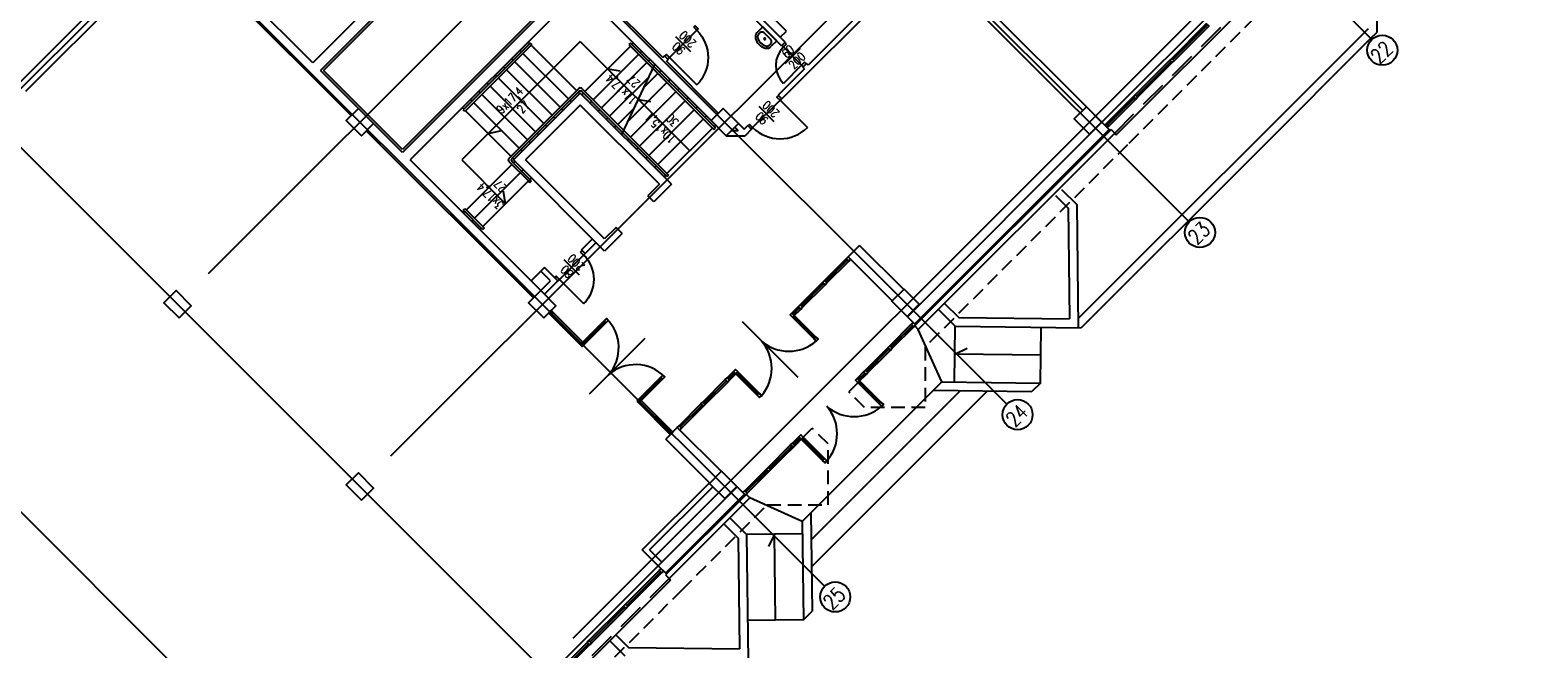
# Model space of a CAD drawing. Header units: centimetres. Extents: x -228435 to 111511, y -89367 to 428125.
# Tile 201 of 219: x -49969 to -14896, y 111798 to 126202. Entities that reach past the tile are written whole.
import ezdxf

# ---------------------------------------------------------------- set-up
doc = ezdxf.new("R2010")
doc.units = ezdxf.units.CM
doc.header["$LTSCALE"] = 50
doc.linetypes.add('DASHDOT2', pattern=[12.7, 6.35, -3.175, 0, -3.175])
doc.linetypes.add('HIDDEN', pattern=[9.525, 6.35, -3.175])
doc.layers.get('0').update_dxf_attribs({"color": 8})
for name, color, linetype in [('ARCH_INFO_ETYK_DRZWI_IST', 8, 'Continuous'), ('ARCH_INFO_OPISY_IST', 8, 'Continuous'), ('ARCH_INFO_OSIE_IST', 8, 'DASHDOT2'), ('ARCH_INFO_OSIE_OPISY_IST', 8, 'Continuous'), ('ARCH_INFO_SCHODY_IST', 8, 'Continuous'), ('ARCH_MUROWANE_IST', 8, 'Continuous'), ('ARCH_NIEWIDOK_IST', 8, 'HIDDEN'), ('ARCH_SCHODY_IST', 8, 'Continuous'), ('ARCH_WIDOK_IST', 8, 'Continuous'), ('ARCH_WYPOSAŻENIE_SANITARNE_IST', 8, 'Continuous'), ('ARCH_ŚLUSARKA_DRZWI_IST', 8, 'Continuous'), ('ARCH_ŚLUSARKA_OKNA_IST', 8, 'Continuous'), ('ARCH_ŻELBET_IST', 8, 'Continuous'), ('Osie rzutów$0$ARCH_INFO_OSIE_OPISY_IST', 8, 'Continuous')]:
    doc.layers.add(name, color=color, linetype=linetype)
doc.styles.add('ROMANS-250-CM', font='romans.shx', dxfattribs={"width": 0.8, "height": 50})
doc.styles.add('ROMANS-50-CM', font='romans.shx', dxfattribs={"width": 0.8, "height": 10})

# ---------------------------------------------------------------- blocks, each defined once
blk = doc.blocks.new('umywalka')
at = {"ltscale": 0.3}
for p, q in [((0, -23), (0, 23)), ((0, 23), (17.8, 23)), ((7.2, -9.1), (7.2, 9.1)), ((7.2, 9.1), (7.2, 9.1)), ((14.3, 18), (17.8, 18)), ((0, -23), (17.8, -23)), ((14.3, -18), (17.8, -18))]:
    blk.add_line(p, q, dxfattribs=at)
for points in [[(7.2, 9.1), (7.3, 10.8), (7.7, 12.5), (8.4, 14), (9.3, 15.4), (10.3, 16.5), (11.5, 17.3), (12.9, 17.8), (14.3, 18)], [(17.8, 23), (19.8, 22.9), (21.7, 22.5), (23.6, 21.9), (25.4, 21), (27, 20), (28.4, 18.7), (29.7, 17.3), (30.8, 15.7)], [(17.8, 18), (19.1, 17.9), (20.3, 17.7), (21.5, 17.3), (22.6, 16.7), (23.7, 16.1), (24.6, 15.3), (25.4, 14.4), (26.1, 13.3)], [(26.1, 13.3), (27.7, 10.2), (28.8, 6.9), (29.5, 3.5), (29.7, 0), (29.5, -3.5), (28.8, -6.9), (27.7, -10.2), (26.1, -13.3)], [(30.8, 15.7), (32.6, 12), (33.9, 8.1), (34.7, 4.1), (35, 0), (34.7, -4.1), (33.9, -8.1), (32.6, -12), (30.8, -15.7)], [(14.3, -18), (12.9, -17.8), (11.5, -17.3), (10.3, -16.5), (9.3, -15.4), (8.4, -14), (7.7, -12.5), (7.3, -10.8), (7.2, -9.1)], [(26.1, -13.3), (25.4, -14.4), (24.6, -15.3), (23.7, -16.1), (22.6, -16.7), (21.5, -17.3), (20.3, -17.7), (19.1, -17.9), (17.8, -18)], [(30.8, -15.7), (29.7, -17.3), (28.4, -18.7), (27, -20), (25.4, -21), (23.6, -21.9), (21.7, -22.5), (19.8, -22.9), (17.8, -23)]]:
    blk.add_lwpolyline(points, dxfattribs=at)
blk.add_circle((16.1, 0), 1.75, dxfattribs=at)
blk = doc.blocks.new('DRZWI60')
at = {"color": 0}
blk.add_line((-30, 0), (-30, 60), dxfattribs=at)
at = {"color": 0, "lineweight": -3}
for p, q in [((-30, 0), (30, 0)), ((0, -25), (0, 25))]:
    blk.add_line(p, q, dxfattribs=at)
for points in [[(-35, -10), (-30, -10), (-30, 0), (-35, 0)], [(30, -10), (35, -10), (35, 0), (30, 0)]]:
    blk.add_lwpolyline(points, close=True, dxfattribs=at)
blk.add_arc((-30, 0), 60, 0, 90, dxfattribs=at)
blk = doc.blocks.new('DRZWI90')
blk.add_line((-45, 0), (-45, 90))
at = {"lineweight": -3}
for p, q in [((45, 0), (-45, 0)), ((0, -25), (0, 25))]:
    blk.add_line(p, q, dxfattribs=at)
for points in [[(-50, -10), (-45, -10), (-45, 0), (-50, 0)], [(45, -10), (50, -10), (50, 0), (45, 0)]]:
    blk.add_lwpolyline(points, close=True, dxfattribs=at)
blk.add_arc((-45, 0), 90, 0, 90, dxfattribs=at)
blk = doc.blocks.new('DRZWI80')
blk.add_line((-40, 0), (-40, 80))
at = {"lineweight": -3}
for p, q in [((40, 0), (-40, 0)), ((0, -25), (0, 25))]:
    blk.add_line(p, q, dxfattribs=at)
for points in [[(-45, -10), (-40, -10), (-40, 0), (-45, 0)], [(40, -10), (45, -10), (45, 0), (40, 0)]]:
    blk.add_lwpolyline(points, close=True, dxfattribs=at)
blk.add_arc((-40, 0), 80, 0, 90, dxfattribs=at)
blk = doc.blocks.new('Osie rzutów')
at = {"layer": 'ARCH_INFO_OSIE_IST', "ltscale": 10}
for p, q in [((8021.7, 19314.5), (10237.9, 17098.3)), ((9351.6, 19222.2), (5514.5, 15385)), ((7597.4, 18890.2), (9813.6, 16674)), ((9775.9, 18797.9), (6114.5, 15136.5)), ((7173.2, 18465.9), (9389.4, 16249.7)), ((10200.1, 18373.7), (6968.5, 15142)), ((6748.9, 18041.7), (8965.1, 15825.5)), ((10624.4, 17949.4), (7283.1, 14608.1)), ((6324.6, 17617.4), (8540.8, 15401.2)), ((5900.4, 17193.2), (8116.6, 14977))]:
    blk.add_line(p, q, dxfattribs=at)
at = {"layer": 'ARCH_INFO_OSIE_OPISY_IST'}
for centre in [(10262.6, 17073.5), (9838.4, 16649.3), (9414.1, 16225), (9414.1, 16225), (8989.9, 15800.7)]:
    blk.add_circle(centre, 35, dxfattribs=at)
at = {"layer": 'ARCH_INFO_OSIE_OPISY_IST', "style": 'ROMANS-250-CM', "width": 0.8}
for s, p in [('22', (10256.2, 17039.1)), ('23', (9831.5, 16618.3)), ('24', (9407.9, 16193.8)), ('25', (8982.9, 15768.4))]:
    blk.add_text(s, height=35, rotation=45, dxfattribs=at).set_placement(p)

msp = doc.modelspace()

# ---------------------------------------------------------------- linework, layer by layer
at = {"layer": 'ARCH_INFO_OPISY_IST'}
for p, q in [((-28460.23262, 118661.4954, 630), (-28172.34124, 118800.21196, 630)), ((-26460.38502, 118636.80592, 630), (-28460.23262, 118661.4954, 630)), ((-32653.01059, 114468.71743, 630), (-32791.72715, 114180.82605, 630)), ((-32628.32111, 112468.86983, 630), (-32653.01059, 114468.71743, 630))]:
    msp.add_line(p, q, dxfattribs=at)
at = {"layer": 'ARCH_INFO_SCHODY_IST'}
for p, q in [((-37170.83515, 125937.03641, 630), (-39928.5516, 123179.31996, 630)), ((-37170.83515, 125937.03641, 630), (-34625.25074, 123391.45199, 630)), ((-36534.43905, 125300.6403, 630), (-36242.23944, 125254.51482, 630)), ((-35819.33243, 124585.53369, 630), (-35527.13282, 124539.40821, 630)), ((-39313.3687, 123794.50286, 630), (-38999.95588, 123861.84155, 630)), ((-39928.5516, 123179.31996, 630), (-38910.31783, 122161.08619, 630)), ((-38910.31783, 122161.08619, 630), (-38956.44331, 122453.2858, 630))]:
    msp.add_line(p, q, dxfattribs=at)
at = {"layer": 'ARCH_MUROWANE_IST', "ltscale": 4}
for p, q in [((-39433.57685, 129401.85963, 630), (-43393.37482, 125442.06166, 630)), ((-39256.80015, 129225.08294, 630), (-43216.59813, 125265.28496, 630)), ((-43393.37482, 125442.06166, 630), (-46815.77164, 128864.45848, 630)), ((-42502.42028, 124211.69586, 630), (-46391.50758, 128100.78316, 630)), ((-35254.57577, 125562.26981, 630), (-37800.16018, 128107.85422, 630)), ((-25036.88278, 124056.13237, 630), (-29251.2392, 128270.48878, 630)), ((-25482.36006, 124331.90401, 630), (-29116.88891, 127966.43287, 630)), ((-37347.61184, 127315.89463, 630), (-41307.40982, 123356.09665, 630)), ((-47954.21356, 127245.18395, 630), (-50817.99603, 124381.40149, 630)), ((-47869.36075, 127160.33114, 630), (-50733.14321, 124296.54867, 630)), ((-37170.83515, 127139.11793, 630), (-41130.63312, 123179.31996, 630)), ((-34130.27599, 124098.55877, 630), (-37170.83515, 127139.11793, 630)), ((-32489.78826, 125838.04146, 630), (-33649.44338, 126997.69658, 630)), ((-32404.93544, 125922.89427, 630), (-33564.59057, 127082.54939, 630)), ((-32376.65471, 126177.45625, 630), (-33423.16921, 127223.97075, 630)), ((-30106.83841, 126976.48337, 630), (-32482.71719, 124600.60459, 630)), ((-30806.87412, 126446.15329, 630), (-31867.53429, 125385.49312, 630)), ((-32518.07606, 126036.03489, 630), (-32376.65471, 126177.45625, 630)), ((-32489.78826, 125838.04146, 630), (-32404.93544, 125922.89427, 630)), ((-35254.57577, 125562.26981, 630), (-35212.14937, 125604.69622, 630)), ((-35212.14937, 125604.69622, 630), (-35254.57577, 125562.26981, 630)), ((-35212.14937, 125604.69622, 630), (-35127.29655, 125519.8434, 630)), ((-32482.71719, 125845.11252, 630), (-32489.78826, 125838.04146, 630)), ((-41307.40982, 123356.09665, 630), (-43216.59813, 125265.28496, 630)), ((-35127.29655, 125519.8434, 630), (-35169.72296, 125477.417, 630)), ((-33960.57036, 124268.2644, 630), (-35169.72296, 125477.417, 630)), ((-31952.3871, 125300.6403, 630), (-32567.57, 124685.4574, 630)), ((-31994.81351, 125343.06671, 630), (-31909.9607, 125427.91952, 630)), ((-31952.3871, 125300.6403, 630), (-31994.81351, 125343.06671, 630)), ((-31867.53429, 125385.49312, 630), (-31909.9607, 125427.91952, 630)), ((-32567.57, 124685.4574, 630), (-32482.71719, 124600.60459, 630)), ((-38259.77959, 119969.05517, 630), (-42148.86689, 123858.14247, 630)), ((-33656.7226, 123865.00538, 630), (-33500.7428, 123865.00538, 630)), ((-33578.7327, 123942.99528, 630), (-33500.7428, 123865.00538, 630)), ((-33493.87989, 124027.8481, 630), (-33359.5296, 123893.49781, 630)), ((-33359.5296, 123893.49781, 630), (-33274.67678, 123978.35062, 630)), ((-33274.67678, 123978.35062, 630), (-33359.5296, 123893.49781, 630)), ((-33189.82397, 123893.49781, 630), (-33338.3164, 123745.00538, 630)), ((-33274.67678, 123978.35062, 630), (-33189.82397, 123893.49781, 630)), ((-25036.88278, 124056.13237, 630), (-29555.29512, 119537.72004, 630)), ((-24867.17716, 123886.42674, 630), (-29385.58949, 119368.01441, 630)), ((-24824.75075, 123886.42674, 630), (-29371.44735, 119339.73014, 630)), ((-24845.96395, 123865.21354, 630), (-25036.88278, 124056.13237, 630)), ((-24824.75075, 123886.42674, 630), (-24739.89794, 123801.57393, 630)), ((-33776.7226, 123745.00538, 630), (-33338.3164, 123745.00538, 630)), ((-24739.89794, 123801.57393, 630), (-29300.73667, 119240.73519, 630)), ((-38090.07396, 120138.7608, 630), (-41130.63312, 123179.31996, 630)), ((-39440.64792, 121630.75611, 630), (-39405.29258, 121595.40077, 630)), ((-37142.55088, 121086.28389, 630), (-36887.99244, 121340.84233, 630)), ((-37057.69806, 121001.43107, 630), (-37142.55088, 121086.28389, 630)), ((-37057.69806, 121001.43107, 630), (-36803.13962, 121255.98951, 630)), ((-30941.22441, 120923.64933, 630), (-30672.52383, 121192.3499, 630)), ((-29647.219, 120167.04507, 630), (-30672.52383, 121192.3499, 630)), ((-38005.22115, 120676.16195, 630), (-38316.34813, 120365.03497, 630)), ((-37694.09417, 120365.03497, 630), (-38005.22115, 120676.16195, 630)), ((-29915.91957, 119898.34449, 630), (-30941.22441, 120923.64933, 630)), ((-37863.79979, 120365.03497, 630), (-38090.07396, 120591.30914, 630)), ((-38090.07396, 120138.7608, 630), (-37863.79979, 120365.03497, 630)), ((-38005.22115, 120053.90799, 630), (-37694.09417, 120365.03497, 630)), ((-29562.36618, 119530.64897, 630), (-29371.44735, 119339.73014, 630)), ((-29371.44735, 119339.73014, 630), (-29392.66056, 119318.51693, 630)), ((-29392.66056, 119318.51693, 630), (-29307.80774, 119233.66412, 630)), ((-29364.37628, 119346.80121, 630), (-29385.58949, 119325.588, 630)), ((-34915.16452, 116949.70922, 630), (-35183.86509, 116681.00864, 630)), ((-33889.85968, 115924.40438, 630), (-34915.16452, 116949.70922, 630)), ((-34158.56026, 115655.70381, 630), (-35183.86509, 116681.00864, 630)), ((-35728.33732, 114100.06889, 630), (-34172.7024, 115655.70381, 630)), ((-35558.63169, 114100.06889, 630), (-34087.84958, 115570.85099, 630)), ((-33522.16416, 115570.85099, 630), (-35360.64179, 113732.37336, 630)), ((-33352.45853, 115401.14537, 630), (-35190.93616, 113562.66773, 630)), ((-33522.16416, 115570.85099, 630), (-33331.24533, 115379.93216, 630)), ((-33331.24533, 115379.93216, 630), (-33310.03212, 115401.14537, 630)), ((-33310.03212, 115401.14537, 630), (-33225.17931, 115316.29255, 630)), ((-33331.24533, 115379.93216, 630), (-35190.93616, 113520.24133, 630)), ((-33225.17931, 115316.29255, 630), (-35106.08335, 113435.38851, 630)), ((-33911.07289, 115181.94226, 630), (-33995.9257, 115097.08945, 630)), ((-33812.07794, 115295.07935, 630), (-33805.00687, 115288.00828, 630)), ((-35360.64179, 113732.37336, 630), (-35728.33732, 114100.06889, 630)), ((-35558.63169, 114100.06889, 630), (-35275.78898, 113817.22618, 630)), ((-35169.72296, 113541.45453, 630), (-35360.64179, 113732.37336, 630)), ((-35190.93616, 113520.24133, 630), (-35106.08335, 113435.38851, 630)), ((-35106.08335, 113435.38851, 630), (-35070.72801, 113400.03318, 630))]:
    msp.add_line(p, q, dxfattribs=at)
at = {"layer": 'ARCH_NIEWIDOK_IST'}
for p, q in [((-20483.11511, 127492.67132, 630), (-24442.91309, 123532.87335, 630)), ((-24442.91309, 123532.87335, 630), (-29145.17318, 118830.61325, 630)), ((-29385.58949, 119325.588, 630), (-30927.08227, 117784.09522, 630)), ((-29145.17318, 118830.61325, 630), (-29145.17318, 117416.39969, 630)), ((-30559.38675, 117416.39969, 630), (-30927.08227, 117784.09522, 630)), ((-29145.17318, 117416.39969, 630), (-30559.38675, 117416.39969, 630)), ((-33317.10319, 115394.0743, 630), (-31775.61041, 116935.56708, 630)), ((-31407.91352, 116567.87019, 630), (-31775.61041, 116935.56708, 630)), ((-31407.91352, 115153.65663, 630), (-31407.91352, 116567.87019, 630)), ((-34802.02836, 113173.75993, 630), (-32822.12708, 115153.65663, 630)), ((-32822.12708, 115153.65663, 630), (-31407.91352, 115153.65663, 630)), ((-34802.02836, 113173.75993, 630), (-41413.47676, 106562.31153, 630))]:
    msp.add_line(p, q, dxfattribs=at)
at = {"layer": 'ARCH_NIEWIDOK_IST', "ltscale": 2}
for p, q in [((-24739.89794, 123801.57393, 630), (-21529.63315, 127011.83871, 630)), ((-35106.08335, 113435.38851, 630), (-41696.31855, 106845.15331, 630))]:
    msp.add_line(p, q, dxfattribs=at)
at = {"layer": 'ARCH_SCHODY_IST'}
for p, q in [((-38387.05881, 125922.89427, 630), (-38351.70347, 125887.53893, 630)), ((-38337.56134, 125901.68107, 630), (-39893.19626, 124346.04615, 630)), ((-38302.206, 125866.32573, 630), (-39857.84092, 124310.69081, 630)), ((-38577.97764, 125731.97544, 630), (-38542.6223, 125696.6201, 630)), ((-38507.26697, 125661.26476, 630), (-37446.60679, 124600.60459, 630)), ((-38302.206, 125866.32573, 630), (-38337.56134, 125901.68107, 630)), ((-38316.34813, 125852.18359, 630), (-37255.68796, 124791.52342, 630)), ((-37064.76913, 124770.31022, 630), (-36004.10896, 125830.97039, 630)), ((-36873.8503, 124579.39139, 630), (-35813.19013, 125640.05156, 630)), ((-36004.10896, 125901.68107, 630), (-36039.4643, 125866.32573, 630)), ((-36039.4643, 125866.32573, 630), (-34094.92065, 123921.78208, 630)), ((-35968.75362, 125866.32573, 630), (-36004.10896, 125901.68107, 630)), ((-35968.75362, 125866.32573, 630), (-35933.39828, 125901.68107, 630)), ((-35968.75362, 125866.32573, 630), (-35933.39828, 125901.68107, 630)), ((-34059.56531, 123957.13742, 630), (-35968.75362, 125866.32573, 630)), ((-35777.83479, 125675.4069, 630), (-35742.47945, 125710.76224, 630)), ((-38959.81531, 125350.13778, 630), (-38924.45997, 125314.78244, 630)), ((-38889.10463, 125279.4271, 630), (-37828.44446, 124218.76693, 630)), ((-38768.89647, 125541.05661, 630), (-38733.54114, 125505.70127, 630)), ((-38698.1858, 125470.34593, 630), (-37637.52562, 124409.68576, 630)), ((-36682.93147, 124388.47255, 630), (-35622.2713, 125449.13273, 630)), ((-36205.15056, 123769.27029, 630), (-35433.5143, 125401.79708, 630)), ((-35586.91596, 125484.48807, 630), (-35551.56062, 125519.8434, 630)), ((-35332.35752, 125229.92962, 630), (-35297.00218, 125265.28496, 630)), ((-35332.35752, 125229.92962, 630), (-35297.00218, 125265.28496, 630)), ((-39341.65297, 124968.30012, 630), (-39306.29763, 124932.94478, 630)), ((-39270.94229, 124897.58944, 630), (-38210.28212, 123836.92927, 630)), ((-39150.73414, 125159.21895, 630), (-39115.3788, 125123.86361, 630)), ((-39080.02346, 125088.50827, 630), (-38019.36329, 124027.8481, 630)), ((-36492.01264, 124197.55372, 630), (-35564.14896, 125125.4174, 630)), ((-36058.51008, 124079.51299, 630), (-35155.58082, 124982.44225, 630)), ((-35678.2323, 124884.05484, 630), (-35367.71286, 125194.57429, 630)), ((-35120.22548, 125017.79759, 630), (-35084.87014, 125053.15293, 630)), ((-35120.22548, 125017.79759, 630), (-35084.87014, 125053.15293, 630)), ((-39723.49063, 124586.46245, 630), (-39688.13529, 124551.10711, 630)), ((-39652.77995, 124515.75178, 630), (-38592.11978, 123455.0916, 630)), ((-39532.5718, 124777.38128, 630), (-39497.21646, 124742.02595, 630)), ((-39461.86112, 124706.67061, 630), (-38401.20095, 123646.01043, 630)), ((-37206.19049, 124841.02089, 630), (-38832.53609, 123214.6753, 630)), ((-37206.19049, 124770.31022, 630), (-38761.82541, 123214.6753, 630)), ((-37411.25145, 124565.24925, 630), (-37375.89612, 124529.89391, 630)), ((-37220.33262, 124756.16808, 630), (-37184.97728, 124720.81274, 630)), ((-37170.83515, 124734.95488, 630), (-37135.47981, 124699.59954, 630)), ((-37170.83515, 124734.95488, 630), (-37135.47981, 124699.59954, 630)), ((-37170.83515, 124734.95488, 630), (-37135.47981, 124699.59954, 630)), ((-37135.47981, 124841.02089, 630), (-35155.58082, 122861.12191, 630)), ((-37100.12447, 124734.95488, 630), (-37135.47981, 124770.31022, 630)), ((-36675.8604, 124310.69081, 630), (-37135.47981, 124770.31022, 630)), ((-37135.47981, 124699.59954, 630), (-37100.12447, 124734.95488, 630)), ((-37135.47981, 124699.59954, 630), (-37100.12447, 124734.95488, 630)), ((-36944.56098, 124508.68071, 630), (-36909.20564, 124544.03605, 630)), ((-36004.10896, 123709.65005, 630), (-34943.44879, 124770.31022, 630)), ((-35791.97693, 123497.51801, 630), (-34731.31675, 124558.17818, 630)), ((-34908.09345, 124805.66556, 630), (-34872.73811, 124841.02089, 630)), ((-34908.09345, 124805.66556, 630), (-34872.73811, 124841.02089, 630)), ((-34695.96142, 124593.53352, 630), (-34660.60608, 124628.88886, 630)), ((-34695.96142, 124593.53352, 630), (-34660.60608, 124628.88886, 630)), ((-39914.40946, 124395.54362, 630), (-39879.05412, 124360.18828, 630)), ((-39857.84092, 124310.69081, 630), (-39893.19626, 124346.04615, 630)), ((-39843.69878, 124324.83294, 630), (-38783.03861, 123264.17277, 630)), ((-37793.08912, 124183.41159, 630), (-37757.73378, 124148.05625, 630)), ((-37602.17029, 124374.33042, 630), (-37566.81495, 124338.97508, 630)), ((-36753.64215, 124317.76188, 630), (-36718.28681, 124353.11722, 630)), ((-35190.93616, 122825.76657, 630), (-36675.8604, 124310.69081, 630)), ((-36562.72332, 124126.84305, 630), (-36527.36798, 124162.19838, 630)), ((-36301.09381, 124006.63489, 630), (-35906.39897, 124401.32973, 630)), ((-35579.84489, 123285.38598, 630), (-34519.18472, 124346.04615, 630)), ((-34483.82938, 124381.40149, 630), (-34448.47404, 124416.75683, 630)), ((-34483.82938, 124381.40149, 630), (-34448.47404, 124416.75683, 630)), ((-34271.69735, 124169.26945, 630), (-34236.34201, 124204.62479, 630)), ((-34271.69735, 124169.26945, 630), (-34236.34201, 124204.62479, 630)), ((-37984.00795, 123992.49276, 630), (-37948.65261, 123957.13742, 630)), ((-36371.80449, 123935.92421, 630), (-36336.44915, 123971.27955, 630)), ((-35367.71286, 123073.25394, 630), (-34307.05269, 124133.91411, 630)), ((-35155.58082, 122861.12191, 630), (-34094.92065, 123921.78208, 630)), ((-34094.92065, 123921.78208, 630), (-34059.56531, 123886.42674, 630)), ((-34024.20997, 123992.49276, 630), (-34059.56531, 123957.13742, 630)), ((-34059.56531, 123957.13742, 630), (-34024.20997, 123992.49276, 630)), ((-34059.56531, 123957.13742, 630), (-34024.20997, 123992.49276, 630)), ((-34024.20997, 123921.78208, 630), (-34059.56531, 123957.13742, 630)), ((-34059.56531, 123886.42674, 630), (-34024.20997, 123921.78208, 630)), ((-38365.84561, 123610.6551, 630), (-38330.49027, 123575.29976, 630)), ((-38174.92678, 123801.57393, 630), (-38139.57144, 123766.21859, 630)), ((-36074.81964, 123638.93937, 630), (-36039.4643, 123674.29471, 630)), ((-36074.81964, 123638.93937, 630), (-36039.4643, 123674.29471, 630)), ((-35862.6876, 123426.80733, 630), (-35827.33227, 123462.16267, 630)), ((-35862.6876, 123426.80733, 630), (-35827.33227, 123462.16267, 630)), ((-38832.53609, 123143.96462, 630), (-38379.98775, 122691.41628, 630)), ((-38344.63241, 122726.77162, 630), (-38761.82541, 123143.96462, 630)), ((-38726.47007, 123108.60928, 630), (-38761.82541, 123143.96462, 630)), ((-38747.68327, 123228.81743, 630), (-38712.32793, 123193.46209, 630)), ((-38691.11473, 123143.96462, 630), (-38726.47007, 123108.60928, 630)), ((-38556.76444, 123419.73626, 630), (-38521.4091, 123384.38093, 630)), ((-35650.55557, 123214.6753, 630), (-35615.20023, 123250.03064, 630)), ((-35650.55557, 123214.6753, 630), (-35615.20023, 123250.03064, 630)), ((-38761.82541, 123073.25394, 630), (-39822.48558, 122012.59377, 630)), ((-38570.90658, 122882.33511, 630), (-39631.56675, 121821.67494, 630)), ((-38500.1959, 122953.04579, 630), (-38535.55124, 122917.69045, 630)), ((-38309.27707, 122762.12696, 630), (-38344.63241, 122726.77162, 630)), ((-35438.42354, 123002.54326, 630), (-35403.0682, 123037.8986, 630)), ((-35438.42354, 123002.54326, 630), (-35403.0682, 123037.8986, 630)), ((-35226.2915, 122790.41123, 630), (-35190.93616, 122825.76657, 630)), ((-35226.2915, 122790.41123, 630), (-35190.93616, 122825.76657, 630)), ((-35226.2915, 122790.41123, 630), (-35190.93616, 122825.76657, 630)), ((-35155.58082, 122790.41123, 630), (-35190.93616, 122825.76657, 630)), ((-35155.58082, 122861.12191, 630), (-35120.22548, 122825.76657, 630)), ((-35120.22548, 122825.76657, 630), (-35155.58082, 122790.41123, 630)), ((-38379.98775, 122691.41628, 630), (-39440.64792, 121630.75611, 630)), ((-38379.98775, 122691.41628, 630), (-38344.63241, 122656.06094, 630)), ((-38309.27707, 122691.41628, 630), (-38344.63241, 122726.77162, 630)), ((-38344.63241, 122656.06094, 630), (-38309.27707, 122691.41628, 630)), ((-39893.19626, 122012.59377, 630), (-39857.84092, 122047.94911, 630)), ((-39857.84092, 121977.23843, 630), (-39893.19626, 122012.59377, 630)), ((-39857.84092, 121977.23843, 630), (-39893.19626, 121941.88309, 630)), ((-39857.84092, 121977.23843, 630), (-39893.19626, 121941.88309, 630)), ((-39857.84092, 122047.94911, 630), (-39440.64792, 121630.75611, 630)), ((-39476.00326, 121595.40077, 630), (-39857.84092, 121977.23843, 630)), ((-39666.92209, 121786.3196, 630), (-39702.27743, 121750.96426, 630)), ((-39476.00326, 121595.40077, 630), (-39511.3586, 121560.04543, 630)), ((-39440.64792, 121560.04543, 630), (-39476.00326, 121595.40077, 630)), ((-39440.64792, 121630.75611, 630), (-39405.29258, 121595.40077, 630)), ((-39405.29258, 121595.40077, 630), (-39440.64792, 121560.04543, 630))]:
    msp.add_line(p, q, dxfattribs=at)
for centre, start, end in [((-37170.83515, 124805.66556, 630), 45, 135), ((-37170.83515, 124734.95488, 630), 45, 135), ((-38797.18075, 123179.31996, 630), 135, 225), ((-38726.47007, 123179.31996, 630), 135, 225)]:
    msp.add_arc(centre, 50, start, end, dxfattribs=at)
at = {"layer": 'ARCH_WIDOK_IST'}
for p, q in [((-39256.80015, 129154.37226, 630), (-43145.88745, 125265.28496, 630)), ((-18644.63748, 129260.43828, 630), (-18644.63748, 126149.16844, 630)), ((-37418.32252, 127315.89463, 630), (-41307.40982, 123426.80733, 630)), ((-25036.88278, 124056.13237, 630), (-21784.19159, 127308.82356, 630)), ((-24704.5426, 123766.21859, 630), (-21494.27781, 126976.48337, 630)), ((-18844.63748, 126232.01115, 630), (-25591.01305, 119485.63559, 630)), ((-21366.99859, 123426.80733, 630), (-18786.05884, 126007.74708, 630)), ((-18786.05884, 126007.74708, 630), (-18644.63748, 126149.16844, 630)), ((-41307.40982, 123426.80733, 630), (-43145.88745, 125265.28496, 630)), ((-37170.83515, 124734.95488, 630), (-38726.47007, 123179.31996, 630)), ((-37170.83515, 124734.95488, 630), (-38726.47007, 123179.31996, 630)), ((-35049.51481, 122613.63453, 630), (-37170.83515, 124734.95488, 630)), ((-37170.83515, 124452.11217, 630), (-38443.62736, 123179.31996, 630)), ((-35332.35752, 122613.63453, 630), (-37170.83515, 124452.11217, 630)), ((-24739.89794, 123801.57393, 630), (-24704.5426, 123766.21859, 630)), ((-36605.14972, 121057.99962, 630), (-38726.47007, 123179.31996, 630)), ((-36605.14972, 121340.84233, 630), (-38443.62736, 123179.31996, 630)), ((-21366.99859, 123426.80733, 630), (-25518.57772, 119275.2282, 630)), ((-35332.35752, 122613.63453, 630), (-35601.0581, 122344.93396, 630)), ((-35049.51481, 122613.63453, 630), (-35459.63674, 122203.5126, 630)), ((-25977.3348, 122493.42638, 630), (-25623.78141, 122139.87299, 630)), ((-35459.63674, 122203.5126, 630), (-35601.0581, 122344.93396, 630)), ((-26118.75616, 122352.00503, 630), (-25822.76131, 122056.01018, 630)), ((-25822.76131, 122056.01018, 630), (-25790.9415, 119478.60596, 630)), ((-25623.78141, 122139.87299, 630), (-25588.42607, 119276.09053, 630)), ((-36336.44915, 121609.5429, 630), (-36605.14972, 121340.84233, 630)), ((-36195.02779, 121468.12155, 630), (-36605.14972, 121057.99962, 630)), ((-36195.02779, 121468.12155, 630), (-36336.44915, 121609.5429, 630)), ((-28841.11727, 119700.3546, 630), (-28452.20854, 119311.44587, 630)), ((-28699.69591, 119841.77595, 630), (-28368.34572, 119510.42576, 630)), ((-28468.2567, 118011.54492, 630), (-28452.20854, 119311.44587, 630)), ((-28452.20854, 119311.44587, 630), (-25518.57772, 119275.2282, 630)), ((-28368.34572, 119510.42576, 630), (-25790.9415, 119478.60596, 630)), ((-26468.4091, 117986.85545, 630), (-26452.36094, 119286.75639, 630)), ((-25788.4718, 119278.56023, 630), (-25788.41083, 119273.62158, 630)), ((-28758.5758, 118015.12911, 630), (-29307.80774, 119233.66412, 630)), ((-30382.61005, 116391.09486, 630), (-28758.5758, 118015.12911, 630)), ((-28758.5758, 118015.12911, 630), (-26468.4091, 117986.85545, 630)), ((-26468.4091, 117986.85545, 630), (-26665.98513, 117789.27942, 630)), ((-30064.412, 116072.89681, 630), (-28327.51665, 117809.79215, 630)), ((-29746.21395, 115754.69876, 630), (-27698.88148, 117802.03122, 630)), ((-28956.15183, 117817.55308, 630), (-26665.98513, 117789.27942, 630)), ((-30382.61005, 116391.09486, 630), (-32006.6443, 114767.06061, 630)), ((-30064.412, 116072.89681, 630), (-31801.30734, 114336.00146, 630)), ((-29746.21395, 115754.69876, 630), (-31793.54641, 113707.36629, 630)), ((-32006.6443, 114767.06061, 630), (-33225.17931, 115316.29255, 630)), ((-33833.29114, 114708.18072, 630), (-33501.94095, 114376.83053, 630)), ((-33691.86979, 114849.60208, 630), (-33302.96106, 114460.69335, 630)), ((-32006.6443, 114767.06061, 630), (-31978.37064, 112476.89391, 630)), ((-31809.06827, 114964.63664, 630), (-31780.79461, 112674.46994, 630)), ((-33501.94095, 114376.83053, 630), (-33470.12115, 111799.42631, 630)), ((-32003.06012, 114476.74151, 630), (-33302.96106, 114460.69335, 630)), ((-33302.96106, 114460.69335, 630), (-33266.74339, 111527.06253, 630)), ((-35360.64179, 113732.37336, 630), (-42007.44553, 107085.56962, 630)), ((-35070.72801, 113400.03318, 630), (-41660.96321, 106809.79797, 630)), ((-31978.37064, 112476.89391, 630), (-31780.79461, 112674.46994, 630)), ((-31978.37064, 112476.89391, 630), (-33278.27158, 112460.84575, 630)), ((-36484.94157, 111985.81961, 630), (-36131.38818, 111632.26622, 630)), ((-36343.52022, 112127.24097, 630), (-36047.52537, 111831.24612, 630)), ((-36047.52537, 111831.24612, 630), (-33470.12115, 111799.42631, 630))]:
    msp.add_line(p, q, dxfattribs=at)
at = {"layer": 'ARCH_ŚLUSARKA_DRZWI_IST'}
for p, q in [((-32105.61507, 118114.09988, 630), (-33400.18546, 119408.67027, 630)), ((-35669.43324, 119023.86762, 630), (-36964.00363, 117729.29722, 630))]:
    msp.add_line(p, q, dxfattribs=at)
for centre, radius, start, end in [((-37230.46816, 118808.3888, 630), 952.92031, 318.181242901, 45.513977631), ((-33682.87094, 118328.56744, 630), 965.7358, 318.778224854, 41.221775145), ((-32320.08263, 119691.35575, 630), 965.7358, 228.778224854, 311.221775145), ((-35884.91206, 117462.8327, 630), 952.92031, 44.486022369, 131.818757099), ((-32162.59136, 116808.28786, 630), 965.7358, 318.778224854, 41.221775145), ((-30799.80305, 118171.28876, 630), 965.89572, 228.786535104, 311.213464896)]:
    msp.add_arc(centre, radius, start, end, dxfattribs=at)
at = {"layer": 'ARCH_ŚLUSARKA_OKNA_IST'}
for p, q in [((-23385.78845, 125516.30787, 630), (-22579.68672, 126322.4096, 630)), ((-23428.21486, 125473.88146, 630), (-24234.31659, 124667.77973, 630)), ((-24276.74299, 124625.35333, 630), (-24906.06803, 123996.02829, 630)), ((-30955.36654, 120852.93865, 630), (-31464.48343, 120343.82177, 630)), ((-31506.90983, 120301.39536, 630), (-32030.16885, 119778.13634, 630)), ((-37906.2262, 119615.50178, 630), (-37170.83515, 118880.11073, 630)), ((-37114.26661, 118936.67927, 630), (-37849.65766, 119672.07032, 630)), ((-37835.51552, 119601.35965, 630), (-37142.55088, 118908.395, 630)), ((-32072.59526, 119735.70993, 630), (-32221.08768, 119587.21751, 630)), ((-37114.26661, 118936.67927, 630), (-36619.29186, 119431.65402, 630)), ((-37093.0534, 118915.46607, 630), (-36598.07866, 119410.44082, 630)), ((-37071.8402, 118894.25287, 630), (-36576.86545, 119389.22761, 630)), ((-32235.22982, 119516.50683, 630), (-31740.25507, 119021.53209, 630)), ((-32214.01661, 119537.72004, 630), (-31719.04187, 119042.74529, 630)), ((-32192.80341, 119558.93324, 630), (-31697.82866, 119063.95849, 630)), ((-29442.15803, 119325.588, 630), (-29944.20385, 118823.54219, 630)), ((-29986.63025, 118781.11578, 630), (-30509.88927, 118257.85676, 630)), ((-33727.22512, 118081.08007, 630), (-33578.7327, 118229.57249, 630)), ((-33550.44843, 118201.28822, 630), (-33055.47368, 117706.31347, 630)), ((-33529.23523, 118222.50142, 630), (-33034.26048, 117727.52668, 630)), ((-33508.02202, 118243.71463, 630), (-33013.04728, 117748.73988, 630)), ((-30552.31568, 118215.43036, 630), (-30700.8081, 118066.93793, 630)), ((-35799.04799, 117621.46066, 630), (-35247.5047, 118173.00395, 630)), ((-35777.83479, 117600.24746, 630), (-35282.86004, 118095.2222, 630)), ((-35756.62159, 117579.03425, 630), (-35261.64684, 118074.009, 630)), ((-34292.91055, 117515.39464, 630), (-33769.65153, 118038.65366, 630)), ((-30714.95024, 117996.22725, 630), (-30219.97549, 117501.25251, 630)), ((-30693.73703, 118017.44046, 630), (-30198.76229, 117522.46571, 630)), ((-30672.52383, 118038.65366, 630), (-30177.54908, 117543.67891, 630)), ((-35077.79908, 116787.07466, 630), (-35813.19013, 117522.46571, 630)), ((-35091.94121, 116857.78534, 630), (-35784.90586, 117550.74998, 630)), ((-35756.62159, 117579.03425, 630), (-35021.23053, 116843.6432, 630)), ((-32998.90514, 117649.74493, 630), (-32956.47873, 117692.17134, 630)), ((-34844.45384, 116963.85135, 630), (-34335.33696, 117472.96823, 630)), ((-32772.63097, 115995.11506, 630), (-32249.37195, 116518.37408, 630)), ((-32206.94555, 116560.80049, 630), (-32058.45312, 116709.29291, 630)), ((-32030.16885, 116681.00864, 630), (-31535.1941, 116186.03389, 630)), ((-32008.95565, 116702.22184, 630), (-31513.9809, 116207.2471, 630)), ((-31987.74244, 116723.43505, 630), (-31492.7677, 116228.4603, 630)), ((-33317.10319, 115450.64284, 630), (-32815.05738, 115952.68866, 630)), ((-36092.49731, 112809.59901, 630), (-35307.60878, 113594.48754, 630)), ((-36134.92371, 112767.17261, 630), (-36941.02545, 111961.07088, 630)), ((-36983.45185, 111918.64447, 630), (-37789.55358, 111112.54274, 630))]:
    msp.add_line(p, q, dxfattribs=at)
at = {"layer": 'ARCH_ŚLUSARKA_OKNA_IST', "elevation": 630}
for points in [[(-23414.07272, 125544.59214), (-22607.97099, 126350.69387), (-22551.40245, 126294.12533), (-23357.50418, 125488.0236)], [(-23456.49913, 125502.16574), (-24262.60086, 124696.064), (-24206.03232, 124639.49546), (-23399.93059, 125445.59719)], [(-23414.07272, 125544.59214), (-23456.49913, 125502.16574), (-23399.93059, 125445.59719), (-23357.50418, 125488.0236)], [(-24305.02727, 124653.6376), (-24934.3523, 124024.31256), (-24877.78376, 123967.74402), (-24248.45872, 124597.06906)], [(-24262.60086, 124696.064), (-24305.02727, 124653.6376), (-24248.45872, 124597.06906), (-24206.03232, 124639.49546)], [(-24262.60086, 124696.064), (-24305.02727, 124653.6376), (-24248.45872, 124597.06906), (-24206.03232, 124639.49546)], [(-24927.28123, 124031.38363), (-24969.70764, 123988.95722), (-24913.1391, 123932.38868), (-24870.71269, 123974.81509)], [(-24934.3523, 124024.31256), (-24969.70764, 123988.95722), (-24913.1391, 123932.38868), (-24877.78376, 123967.74402)], [(-30983.65081, 120881.22292), (-31492.7677, 120372.10604), (-31436.19915, 120315.5375), (-30927.08227, 120824.65438)], [(-30941.22441, 120923.64933), (-30983.65081, 120881.22292), (-30927.08227, 120824.65438), (-30884.65586, 120867.08078)], [(-31535.1941, 120329.67963), (-32058.45312, 119806.42061), (-32001.88458, 119749.85207), (-31478.62556, 120273.11109)], [(-31492.7677, 120372.10604), (-31535.1941, 120329.67963), (-31478.62556, 120273.11109), (-31436.19915, 120315.5375)], [(-31492.7677, 120372.10604), (-31535.1941, 120329.67963), (-31478.62556, 120273.11109), (-31436.19915, 120315.5375)], [(-31492.7677, 120372.10604), (-31535.1941, 120329.67963), (-31478.62556, 120273.11109), (-31436.19915, 120315.5375)], [(-37906.2262, 119615.50178), (-37863.79979, 119573.07538), (-37807.23125, 119629.64392), (-37849.65766, 119672.07032)], [(-37863.79979, 119573.07538), (-37906.2262, 119615.50178), (-37849.65766, 119672.07032), (-37807.23125, 119629.64392)], [(-32192.80341, 119558.93324), (-32235.22982, 119516.50683), (-32291.79836, 119573.07538), (-32249.37195, 119615.50178)], [(-32192.80341, 119558.93324), (-32235.22982, 119516.50683), (-32291.79836, 119573.07538), (-32249.37195, 119615.50178)], [(-32291.79836, 119573.07538), (-32249.37195, 119615.50178), (-32192.80341, 119558.93324), (-32235.22982, 119516.50683)], [(-32249.37195, 119615.50178), (-32291.79836, 119573.07538), (-32235.22982, 119516.50683), (-32192.80341, 119558.93324)], [(-32291.79836, 119573.07538), (-32249.37195, 119615.50178), (-32192.80341, 119558.93324), (-32235.22982, 119516.50683)], [(-32291.79836, 119573.07538), (-32249.37195, 119615.50178), (-32192.80341, 119558.93324), (-32235.22982, 119516.50683)], [(-32192.80341, 119558.93324), (-32235.22982, 119516.50683), (-32291.79836, 119573.07538), (-32249.37195, 119615.50178)], [(-32192.80341, 119558.93324), (-32235.22982, 119516.50683), (-32291.79836, 119573.07538), (-32249.37195, 119615.50178)], [(-32291.79836, 119573.07538), (-32249.37195, 119615.50178), (-32192.80341, 119558.93324), (-32235.22982, 119516.50683)], [(-32249.37195, 119615.50178), (-32291.79836, 119573.07538), (-32235.22982, 119516.50683), (-32192.80341, 119558.93324)], [(-32291.79836, 119573.07538), (-32249.37195, 119615.50178), (-32192.80341, 119558.93324), (-32235.22982, 119516.50683)], [(-32291.79836, 119573.07538), (-32249.37195, 119615.50178), (-32192.80341, 119558.93324), (-32235.22982, 119516.50683)], [(-32100.87953, 119763.99421), (-32249.37195, 119615.50178), (-32192.80341, 119558.93324), (-32044.31099, 119707.42566)], [(-32058.45312, 119806.42061), (-32100.87953, 119763.99421), (-32044.31099, 119707.42566), (-32001.88458, 119749.85207)], [(-32058.45312, 119806.42061), (-32100.87953, 119763.99421), (-32044.31099, 119707.42566), (-32001.88458, 119749.85207)], [(-32058.45312, 119806.42061), (-32100.87953, 119763.99421), (-32044.31099, 119707.42566), (-32001.88458, 119749.85207)], [(-36520.29691, 119445.79615), (-36562.72332, 119488.22256), (-36619.29186, 119431.65402), (-36576.86545, 119389.22761)], [(-36562.72332, 119488.22256), (-36520.29691, 119445.79615), (-36576.86545, 119389.22761), (-36619.29186, 119431.65402)], [(-29470.4423, 119353.87227), (-29972.48812, 118851.82646), (-29915.91957, 118795.25792), (-29413.87376, 119297.30373)], [(-29428.0159, 119396.29868), (-29470.4423, 119353.87227), (-29413.87376, 119297.30373), (-29371.44735, 119339.73014)], [(-37128.40874, 118837.68432), (-37170.83515, 118880.11073), (-37114.26661, 118936.67927), (-37071.8402, 118894.25287)], [(-37170.83515, 118880.11073), (-37128.40874, 118837.68432), (-37071.8402, 118894.25287), (-37114.26661, 118936.67927)], [(-37128.40874, 118837.68432), (-37170.83515, 118880.11073), (-37114.26661, 118936.67927), (-37071.8402, 118894.25287)], [(-37128.40874, 118837.68432), (-37170.83515, 118880.11073), (-37114.26661, 118936.67927), (-37071.8402, 118894.25287)], [(-31683.68653, 118964.96354), (-31641.26012, 119007.38995), (-31697.82866, 119063.95849), (-31740.25507, 119021.53209)], [(-31641.26012, 119007.38995), (-31683.68653, 118964.96354), (-31740.25507, 119021.53209), (-31697.82866, 119063.95849)], [(-30014.91452, 118809.40005), (-30538.17354, 118286.14103), (-30481.605, 118229.57249), (-29958.34598, 118752.83151)], [(-29972.48812, 118851.82646), (-30014.91452, 118809.40005), (-29958.34598, 118752.83151), (-29915.91957, 118795.25792)], [(-29972.48812, 118851.82646), (-30014.91452, 118809.40005), (-29958.34598, 118752.83151), (-29915.91957, 118795.25792)], [(-29972.48812, 118851.82646), (-30014.91452, 118809.40005), (-29958.34598, 118752.83151), (-29915.91957, 118795.25792)], [(-33755.5094, 118109.36434), (-33607.01697, 118257.85676), (-33550.44843, 118201.28822), (-33698.94085, 118052.7958)], [(-33550.44843, 118201.28822), (-33508.02202, 118243.71463), (-33564.59057, 118300.28317), (-33607.01697, 118257.85676)], [(-33550.44843, 118201.28822), (-33508.02202, 118243.71463), (-33564.59057, 118300.28317), (-33607.01697, 118257.85676)], [(-33564.59057, 118300.28317), (-33607.01697, 118257.85676), (-33550.44843, 118201.28822), (-33508.02202, 118243.71463)], [(-33607.01697, 118257.85676), (-33564.59057, 118300.28317), (-33508.02202, 118243.71463), (-33550.44843, 118201.28822)], [(-33564.59057, 118300.28317), (-33607.01697, 118257.85676), (-33550.44843, 118201.28822), (-33508.02202, 118243.71463)], [(-33564.59057, 118300.28317), (-33607.01697, 118257.85676), (-33550.44843, 118201.28822), (-33508.02202, 118243.71463)], [(-30580.59995, 118243.71463), (-30729.09237, 118095.2222), (-30672.52383, 118038.65366), (-30524.03141, 118187.14608)], [(-30538.17354, 118286.14103), (-30580.59995, 118243.71463), (-30524.03141, 118187.14608), (-30481.605, 118229.57249)], [(-30538.17354, 118286.14103), (-30580.59995, 118243.71463), (-30524.03141, 118187.14608), (-30481.605, 118229.57249)], [(-30538.17354, 118286.14103), (-30580.59995, 118243.71463), (-30524.03141, 118187.14608), (-30481.605, 118229.57249)], [(-35304.07325, 118116.43541), (-35261.64684, 118074.009), (-35205.0783, 118130.57754), (-35247.5047, 118173.00395)], [(-34321.19482, 117543.67891), (-33797.9358, 118066.93793), (-33741.36726, 118010.36939), (-34264.62628, 117487.11037)], [(-33797.9358, 118066.93793), (-33755.5094, 118109.36434), (-33698.94085, 118052.7958), (-33741.36726, 118010.36939)], [(-33797.9358, 118066.93793), (-33755.5094, 118109.36434), (-33698.94085, 118052.7958), (-33741.36726, 118010.36939)], [(-33797.9358, 118066.93793), (-33755.5094, 118109.36434), (-33698.94085, 118052.7958), (-33741.36726, 118010.36939)], [(-30672.52383, 118038.65366), (-30714.95024, 117996.22725), (-30771.51878, 118052.7958), (-30729.09237, 118095.2222)], [(-30672.52383, 118038.65366), (-30714.95024, 117996.22725), (-30771.51878, 118052.7958), (-30729.09237, 118095.2222)], [(-30771.51878, 118052.7958), (-30729.09237, 118095.2222), (-30672.52383, 118038.65366), (-30714.95024, 117996.22725)], [(-30729.09237, 118095.2222), (-30771.51878, 118052.7958), (-30714.95024, 117996.22725), (-30672.52383, 118038.65366)], [(-30771.51878, 118052.7958), (-30729.09237, 118095.2222), (-30672.52383, 118038.65366), (-30714.95024, 117996.22725)], [(-30771.51878, 118052.7958), (-30729.09237, 118095.2222), (-30672.52383, 118038.65366), (-30714.95024, 117996.22725)], [(-35855.61654, 117564.89212), (-35813.19013, 117522.46571), (-35756.62159, 117579.03425), (-35799.04799, 117621.46066)], [(-35855.61654, 117564.89212), (-35813.19013, 117522.46571), (-35756.62159, 117579.03425), (-35799.04799, 117621.46066)], [(-34872.73811, 116992.13562), (-34363.62123, 117501.25251), (-34307.05269, 117444.68396), (-34816.16957, 116935.56708)], [(-34363.62123, 117501.25251), (-34321.19482, 117543.67891), (-34264.62628, 117487.11037), (-34307.05269, 117444.68396)], [(-34363.62123, 117501.25251), (-34321.19482, 117543.67891), (-34264.62628, 117487.11037), (-34307.05269, 117444.68396)], [(-34363.62123, 117501.25251), (-34321.19482, 117543.67891), (-34264.62628, 117487.11037), (-34307.05269, 117444.68396)], [(-30163.40695, 117444.68396), (-30120.98054, 117487.11037), (-30177.54908, 117543.67891), (-30219.97549, 117501.25251)], [(-30120.98054, 117487.11037), (-30163.40695, 117444.68396), (-30219.97549, 117501.25251), (-30177.54908, 117543.67891)], [(-35077.79908, 116787.07466), (-35120.22548, 116829.50106), (-35063.65694, 116886.06961), (-35021.23053, 116843.6432)], [(-35120.22548, 116829.50106), (-35077.79908, 116787.07466), (-35021.23053, 116843.6432), (-35063.65694, 116886.06961)], [(-34915.16452, 116949.70922), (-34872.73811, 116992.13562), (-34816.16957, 116935.56708), (-34858.59597, 116893.14067)], [(-32800.91524, 116023.39933), (-32277.65622, 116546.65835), (-32221.08768, 116490.08981), (-32744.3467, 115966.83079)], [(-32277.65622, 116546.65835), (-32235.22982, 116589.08476), (-32178.66127, 116532.51622), (-32221.08768, 116490.08981)], [(-32277.65622, 116546.65835), (-32235.22982, 116589.08476), (-32178.66127, 116532.51622), (-32221.08768, 116490.08981)], [(-32277.65622, 116546.65835), (-32235.22982, 116589.08476), (-32178.66127, 116532.51622), (-32221.08768, 116490.08981)], [(-32235.22982, 116589.08476), (-32086.73739, 116737.57718), (-32030.16885, 116681.00864), (-32178.66127, 116532.51622)], [(-32030.16885, 116681.00864), (-31987.74244, 116723.43505), (-32044.31099, 116780.00359), (-32086.73739, 116737.57718)], [(-32030.16885, 116681.00864), (-31987.74244, 116723.43505), (-32044.31099, 116780.00359), (-32086.73739, 116737.57718)], [(-32044.31099, 116780.00359), (-32086.73739, 116737.57718), (-32030.16885, 116681.00864), (-31987.74244, 116723.43505)], [(-32086.73739, 116737.57718), (-32044.31099, 116780.00359), (-31987.74244, 116723.43505), (-32030.16885, 116681.00864)], [(-32044.31099, 116780.00359), (-32086.73739, 116737.57718), (-32030.16885, 116681.00864), (-31987.74244, 116723.43505)], [(-32044.31099, 116780.00359), (-32086.73739, 116737.57718), (-32030.16885, 116681.00864), (-31987.74244, 116723.43505)], [(-31436.19915, 116171.89176), (-31478.62556, 116129.46535), (-31535.1941, 116186.03389), (-31492.7677, 116228.4603)], [(-31478.62556, 116129.46535), (-31436.19915, 116171.89176), (-31492.7677, 116228.4603), (-31535.1941, 116186.03389)], [(-33345.38746, 115478.92711), (-32843.34165, 115980.97293), (-32786.77311, 115924.40438), (-33288.81892, 115422.35857)], [(-32843.34165, 115980.97293), (-32800.91524, 116023.39933), (-32744.3467, 115966.83079), (-32786.77311, 115924.40438)], [(-32843.34165, 115980.97293), (-32800.91524, 116023.39933), (-32744.3467, 115966.83079), (-32786.77311, 115924.40438)], [(-32843.34165, 115980.97293), (-32800.91524, 116023.39933), (-32744.3467, 115966.83079), (-32786.77311, 115924.40438)], [(-33387.81387, 115436.50071), (-33345.38746, 115478.92711), (-33288.81892, 115422.35857), (-33331.24533, 115379.93216)], [(-35335.89305, 113622.77181), (-35293.46665, 113665.19822), (-35236.8981, 113608.62968), (-35279.32451, 113566.20327)], [(-36120.78158, 112837.88328), (-35335.89305, 113622.77181), (-35279.32451, 113566.20327), (-36064.21304, 112781.31474)], [(-36163.20799, 112795.45688), (-36969.30972, 111989.35515), (-36912.74117, 111932.7866), (-36106.63944, 112738.88833)], [(-36163.20799, 112795.45688), (-36120.78158, 112837.88328), (-36064.21304, 112781.31474), (-36106.63944, 112738.88833)], [(-37011.73612, 111946.92874), (-37817.83785, 111140.82701), (-37761.26931, 111084.25847), (-36955.16758, 111890.3602)], [(-36969.30972, 111989.35515), (-37011.73612, 111946.92874), (-36955.16758, 111890.3602), (-36912.74117, 111932.7866)], [(-37011.73612, 111946.92874), (-36969.30972, 111989.35515), (-36912.74117, 111932.7866), (-36955.16758, 111890.3602)]]:
    msp.add_lwpolyline(points, close=True, dxfattribs=at)
for points in [[(-32998.90514, 117649.74493), (-33055.47368, 117706.31347), (-33013.04728, 117748.73988), (-32956.47873, 117692.17134)], [(-32956.47873, 117692.17134), (-33013.04728, 117748.73988), (-33055.47368, 117706.31347), (-32998.90514, 117649.74493)]]:
    msp.add_lwpolyline(points, dxfattribs=at)
at = {"layer": 'ARCH_ŻELBET_IST', "elevation": 630}
for points in [[(-42262.00397, 123745.00538), (-41979.16126, 124027.8481), (-42332.71465, 124381.40149), (-42615.55736, 124098.55877)], [(-33776.7226, 123745.00538), (-33493.87989, 124027.8481), (-33847.43328, 124381.40149), (-34130.27599, 124098.55877)], [(-25326.79656, 123780.36072), (-25043.95385, 124063.20344), (-25397.50724, 124416.75683), (-25680.34995, 124133.91411)], [(-46504.64466, 119502.3647), (-46221.80195, 119785.20741), (-46575.35534, 120138.7608), (-46858.19805, 119855.91809)], [(-38019.36329, 119502.3647), (-37736.52057, 119785.20741), (-38090.07396, 120138.7608), (-38372.91668, 119855.91809)], [(-29569.43725, 119537.72004), (-29286.59454, 119820.56275), (-29640.14793, 120174.11614), (-29922.99064, 119891.27343)], [(-42262.00397, 115259.72401), (-41979.16126, 115542.56672), (-42332.71465, 115896.12011), (-42615.55736, 115613.2774)], [(-33812.07794, 115295.07935), (-33529.23523, 115577.92206), (-33882.78862, 115931.47545), (-34165.63133, 115648.63274)]]:
    msp.add_lwpolyline(points, close=True, dxfattribs=at)

# ---------------------------------------------------------------- block references
at = {"layer": 'ARCH_WYPOSAŻENIE_SANITARNE_IST', "xscale": -10.00000000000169, "yscale": 10, "zscale": 10, "rotation": 44.99999999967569}
msp.add_blockref('umywalka', (-32765.5599, 126113.8131, 630), dxfattribs=at)
at = {"layer": 'ARCH_ŚLUSARKA_DRZWI_IST', "yscale": 10, "zscale": 10}
for name, p, xscale, rotation in [('DRZWI90', (-34780.81423, 125880.46786, 630), -10.00000000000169, 224.9999999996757), ('DRZWI60', (-32235.22982, 125597.62515, 630), 10.00000000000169, 135.0000000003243), ('DRZWI90', (-32843.34165, 124254.12227, 630), 10.00000000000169, 224.9999999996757), ('DRZWI80', (-37375.89612, 120683.23302, 630), -10.00000000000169, 224.9999999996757)]:
    msp.add_blockref(name, p, dxfattribs=dict(at, xscale=xscale, rotation=rotation))
at = {"layer": 'Osie rzutów$0$ARCH_INFO_OSIE_OPISY_IST', "xscale": 10, "yscale": 10, "zscale": 10}
msp.add_blockref('Osie rzutów', (-121140, -45000, 630), dxfattribs=at)

# ---------------------------------------------------------------- texts
at = {"layer": 'ARCH_INFO_ETYK_DRZWI_IST', "char_height": 200, "width": 100, "attachment_point": 5, "line_spacing_factor": 0.9, "style": 'ROMANS-50-CM'}
for s, insert, rotation in [('90\\P200', (-34780.81423, 125880.46786, 630), 135), ('60\\P200', (-32235.22982, 125597.62515, 630), 45), ('90\\P200', (-32843.34165, 124254.12227, 630), 135), ('80\\P200', (-37375.89612, 120683.23302, 630), 135)]:
    msp.add_mtext(s, dxfattribs=dict(at, insert=insert, rotation=rotation))
at = {"layer": 'ARCH_INFO_SCHODY_IST', "style": 'ROMANS-50-CM', "width": 0.8}
for s, rotation, p in [('11x17,4', 135, (-35841.26936, 124584.47156, 630)), ('27', 135, (-35767.19151, 124981.79822, 630)), ('9x17,4', 45, (-39002.1235, 124239.6601, 630)), ('27', 45, (-38525.0017, 124245.37738, 630)), ('10x15,1', 135, (-34935.86166, 123679.06385, 630)), ('30', 135, (-34861.7838, 124076.39052, 630)), ('3x17,4', 135, (-38936.6796, 122147.96215, 630)), ('27', 135, (-38862.60174, 122545.28881, 630))]:
    msp.add_text(s, height=200, rotation=rotation, dxfattribs=at).set_placement(p)

doc.saveas('drawing.dxf')
